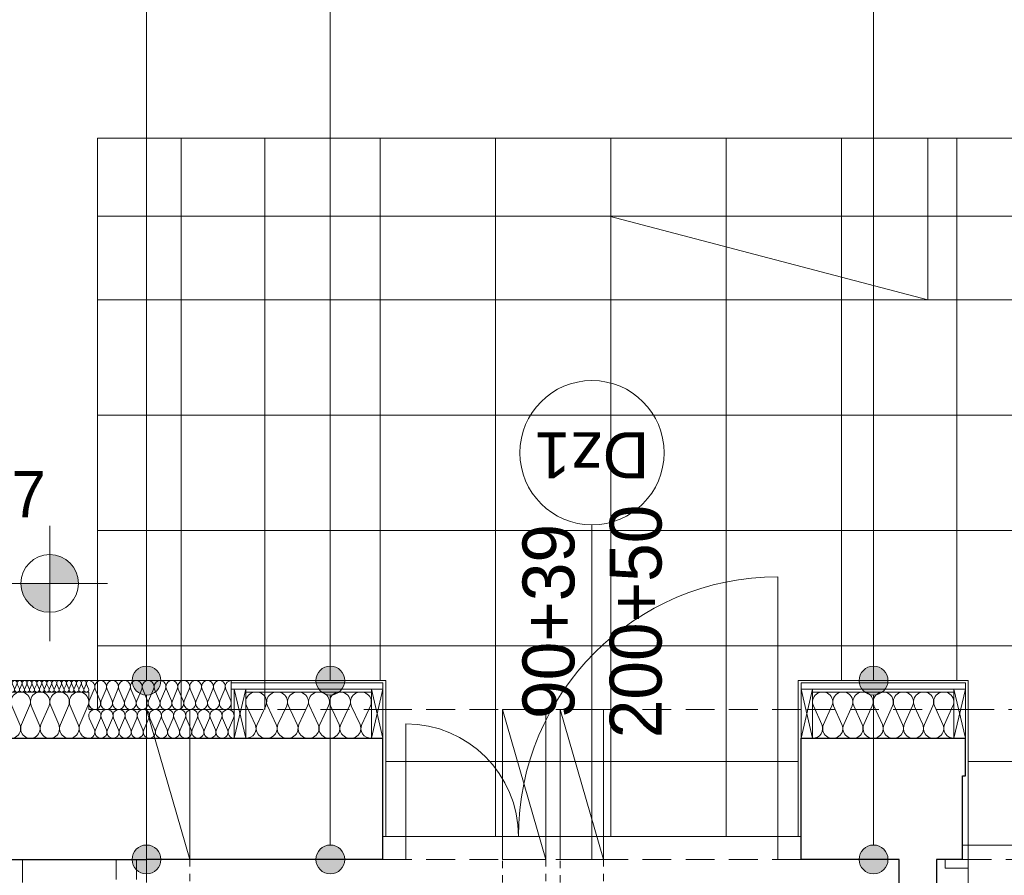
# Model space of a CAD drawing. Extents: x -438200 to -357500, y 15000 to 163871.
# Tile 31 of 148: x -420145 to -416730, y 36618 to 39584. Entities that reach past the tile are written whole.
import ezdxf

# ---------------------------------------------------------------- set-up
doc = ezdxf.new("R2010")
doc.units = 0
doc.header["$MEASUREMENT"] = 0
doc.linetypes.add('Hidden Line', pattern=[50, 25, -25])
doc.linetypes.add('Krawędzie ukryte', pattern=[150, 100, -50])
for name, color, linetype in [('#podkład', 252, 'Continuous'), ('Arch ocieplenie', 252, 'Continuous'), ('Arch opisy', 252, 'Continuous'), ('Inwent Izolacje', 252, 'Continuous'), ('INWENT RZĘDNE', 252, 'Continuous')]:
    doc.layers.add(name, color=color, linetype=linetype)
for name, color, linetype, lineweight in [('Arch drzwi_Nr_Pióra__10', 252, 'Continuous', 18), ('Arch ocieplenie_Nr_Pióra__44', 252, 'Continuous', 13), ('Arch ocieplenie_Nr_Pióra__9', 252, 'Continuous', 13), ('Arch opisy okien_Nr_Pióra__9', 252, 'Continuous', 13), ('Arch opisy_Nr_Pióra__21', 252, 'Continuous', 9), ('Arch opisy_Nr_Pióra__9', 252, 'Continuous', 13), ('Arch wykończenie_Nr_Pióra__3', 252, 'Continuous', 18), ('Arch wykończenie_Nr_Pióra__81', 252, 'Continuous', 9), ('Arch wykończenie_Nr_Pióra__9', 252, 'Continuous', 13), ('Inwent Izolacje_Nr_Pióra__2', 252, 'Continuous', 13), ('INWENT OPISY_Nr_Pióra__9', 252, 'Continuous', 13), ('INWENT RZĘDNE_Nr_Pióra__21', 252, 'Continuous', 9), ('INWENT. OKNA_Nr_Pióra__5', 252, 'Continuous', 13), ('INWENT.ŚCIANY_Nr_Pióra__1', 252, 'Continuous', 25), ('INWENT.ŚCIANY_Nr_Pióra__2', 252, 'Continuous', 13), ('INWENT.ŚCIANY_Nr_Pióra__21', 252, 'Continuous', 9), ('Istniejące kominy_Nr_Pióra__21', 252, 'Continuous', 9), ('Istniejące schody_Nr_Pióra__5', 252, 'Continuous', 13), ('Istniejące stropy_Nr_Pióra__5', 252, 'Continuous', 13)]:
    doc.layers.add(name, color=color, linetype=linetype, lineweight=lineweight)
doc.styles.add('GENERATED_STYLE_10', font='arial.ttf')
doc.styles.add('GENERATED_STYLE_2', font='txt')
doc.styles.add('GENERATED_STYLE_6', font='txt')

# ---------------------------------------------------------------- blocks, each defined once
blk = doc.blocks.new('Izolacja cieplna 14_21', base_point=(-419904.9, 37292.6))
at = {"layer": 'Arch ocieplenie_Nr_Pióra__9', "linetype": 'Continuous'}
for p, q in [((-420977.1, 37280.7), (-420984.2, 37264.5)), ((-420968.5, 37264.5), (-420975.7, 37280.7)), ((-420960, 37280.7), (-420967.1, 37264.5)), ((-420951.4, 37264.5), (-420958.5, 37280.7)), ((-420942.8, 37280.7), (-420949.9, 37264.5)), ((-420934.2, 37264.5), (-420941.4, 37280.7)), ((-420925.7, 37280.7), (-420932.8, 37264.5)), ((-420917.1, 37264.5), (-420924.2, 37280.7)), ((-420908.5, 37280.7), (-420915.7, 37264.5)), ((-420900, 37264.5), (-420907.1, 37280.7)), ((-420891.4, 37280.7), (-420898.5, 37264.5)), ((-420882.8, 37264.5), (-420889.9, 37280.7)), ((-420874.2, 37280.7), (-420881.4, 37264.5)), ((-420865.7, 37264.5), (-420872.8, 37280.7)), ((-420857.1, 37280.7), (-420864.2, 37264.5)), ((-420848.5, 37264.5), (-420855.7, 37280.7)), ((-420840, 37280.7), (-420847.1, 37264.5)), ((-420831.4, 37264.5), (-420838.5, 37280.7)), ((-420822.8, 37280.7), (-420829.9, 37264.5)), ((-420814.2, 37264.5), (-420821.4, 37280.7)), ((-420805.7, 37280.7), (-420812.8, 37264.5)), ((-420797.1, 37264.5), (-420804.2, 37280.7)), ((-420788.5, 37280.7), (-420795.7, 37264.5)), ((-420780, 37264.5), (-420787.1, 37280.7)), ((-420771.4, 37280.7), (-420778.5, 37264.5)), ((-420762.8, 37264.5), (-420769.9, 37280.7)), ((-420754.2, 37280.7), (-420761.4, 37264.5)), ((-420745.7, 37264.5), (-420752.8, 37280.7)), ((-420737.1, 37280.7), (-420744.2, 37264.5)), ((-420728.5, 37264.5), (-420735.7, 37280.7)), ((-420720, 37280.7), (-420727.1, 37264.5)), ((-420711.4, 37264.5), (-420718.5, 37280.7)), ((-420702.8, 37280.7), (-420709.9, 37264.5)), ((-420694.2, 37264.5), (-420701.4, 37280.7)), ((-420685.7, 37280.7), (-420692.8, 37264.5)), ((-420677.1, 37264.5), (-420684.2, 37280.7)), ((-420668.5, 37280.7), (-420675.7, 37264.5)), ((-420660, 37264.5), (-420667.1, 37280.7)), ((-420651.4, 37280.7), (-420658.5, 37264.5)), ((-420642.8, 37264.5), (-420649.9, 37280.7)), ((-420634.2, 37280.7), (-420641.4, 37264.5)), ((-420625.7, 37264.5), (-420632.8, 37280.7)), ((-420617.1, 37280.7), (-420624.2, 37264.5)), ((-420608.5, 37264.5), (-420615.7, 37280.7)), ((-420600, 37280.7), (-420607.1, 37264.5)), ((-420591.4, 37264.5), (-420598.5, 37280.7)), ((-420582.8, 37280.7), (-420589.9, 37264.5)), ((-420574.2, 37264.5), (-420581.4, 37280.7)), ((-420565.7, 37280.7), (-420572.8, 37264.5)), ((-420557.1, 37264.5), (-420564.2, 37280.7)), ((-420548.5, 37280.7), (-420555.7, 37264.5)), ((-420540, 37264.5), (-420547.1, 37280.7)), ((-420531.4, 37280.7), (-420538.5, 37264.5)), ((-420522.8, 37264.5), (-420529.9, 37280.7)), ((-420514.2, 37280.7), (-420521.4, 37264.5)), ((-420505.7, 37264.5), (-420512.8, 37280.7)), ((-420497.1, 37280.7), (-420504.2, 37264.5)), ((-420488.5, 37264.5), (-420495.7, 37280.7)), ((-420480, 37280.7), (-420487.1, 37264.5)), ((-420471.4, 37264.5), (-420478.5, 37280.7)), ((-420462.8, 37280.7), (-420469.9, 37264.5)), ((-420454.2, 37264.5), (-420461.4, 37280.7)), ((-420445.7, 37280.7), (-420452.8, 37264.5)), ((-420437.1, 37264.5), (-420444.2, 37280.7)), ((-420428.5, 37280.7), (-420435.7, 37264.5)), ((-420420, 37264.5), (-420427.1, 37280.7)), ((-420411.4, 37280.7), (-420418.5, 37264.5)), ((-420402.8, 37264.5), (-420409.9, 37280.7)), ((-420394.2, 37280.7), (-420401.4, 37264.5)), ((-420385.7, 37264.5), (-420392.8, 37280.7)), ((-420377.1, 37280.7), (-420384.2, 37264.5)), ((-420368.5, 37264.5), (-420375.7, 37280.7)), ((-420360, 37280.7), (-420367.1, 37264.5)), ((-420351.4, 37264.5), (-420358.5, 37280.7)), ((-420342.8, 37280.7), (-420349.9, 37264.5)), ((-420334.2, 37264.5), (-420341.4, 37280.7)), ((-420325.7, 37280.7), (-420332.8, 37264.5)), ((-420317.1, 37264.5), (-420324.2, 37280.7)), ((-420308.5, 37280.7), (-420315.7, 37264.5)), ((-420300, 37264.5), (-420307.1, 37280.7)), ((-420291.4, 37280.7), (-420298.5, 37264.5)), ((-420282.8, 37264.5), (-420289.9, 37280.7)), ((-420274.2, 37280.7), (-420281.4, 37264.5)), ((-420265.7, 37264.5), (-420272.8, 37280.7)), ((-420257.1, 37280.7), (-420264.2, 37264.5)), ((-420248.5, 37264.5), (-420255.7, 37280.7)), ((-420240, 37280.7), (-420247.1, 37264.5)), ((-420231.4, 37264.5), (-420238.5, 37280.7)), ((-420222.8, 37280.7), (-420229.9, 37264.5)), ((-420214.2, 37264.5), (-420221.4, 37280.7)), ((-420205.7, 37280.7), (-420212.8, 37264.5)), ((-420197.1, 37264.5), (-420204.2, 37280.7)), ((-420188.5, 37280.7), (-420195.7, 37264.5)), ((-420180, 37264.5), (-420187.1, 37280.7)), ((-420171.4, 37280.7), (-420178.5, 37264.5)), ((-420162.8, 37264.5), (-420169.9, 37280.7)), ((-420154.2, 37280.7), (-420161.4, 37264.5)), ((-420145.7, 37264.5), (-420152.8, 37280.7)), ((-420137.1, 37280.7), (-420144.2, 37264.5)), ((-420128.5, 37264.5), (-420135.7, 37280.7)), ((-420120, 37280.7), (-420127.1, 37264.5)), ((-420111.4, 37264.5), (-420118.5, 37280.7)), ((-420102.8, 37280.7), (-420109.9, 37264.5)), ((-420094.2, 37264.5), (-420101.4, 37280.7)), ((-420085.7, 37280.7), (-420092.8, 37264.5)), ((-420077.1, 37264.5), (-420084.2, 37280.7)), ((-420068.5, 37280.7), (-420075.7, 37264.5)), ((-420060, 37264.5), (-420067.1, 37280.7)), ((-420051.4, 37280.7), (-420058.5, 37264.5)), ((-420042.8, 37264.5), (-420049.9, 37280.7)), ((-420034.2, 37280.7), (-420041.4, 37264.5)), ((-420025.7, 37264.5), (-420032.8, 37280.7)), ((-420017.1, 37280.7), (-420024.2, 37264.5)), ((-420008.5, 37264.5), (-420015.7, 37280.7)), ((-420000, 37280.7), (-420007.1, 37264.5)), ((-419991.4, 37264.5), (-419998.5, 37280.7)), ((-419982.8, 37280.7), (-419989.9, 37264.5)), ((-419974.2, 37264.5), (-419981.4, 37280.7)), ((-419965.7, 37280.7), (-419972.8, 37264.5)), ((-419957.1, 37264.5), (-419964.2, 37280.7)), ((-419948.5, 37280.7), (-419955.7, 37264.5)), ((-419940, 37264.5), (-419947.1, 37280.7)), ((-419931.4, 37280.7), (-419938.5, 37264.5)), ((-419922.8, 37264.5), (-419929.9, 37280.7)), ((-419914.2, 37280.7), (-419921.4, 37264.5)), ((-419905.7, 37264.5), (-419912.8, 37280.7))]:
    blk.add_line(p, q, dxfattribs=at)
for centre, start_param, end_param in [((-420984.9, 37284.1), 2.7288, 4.712389), ((-420967.8, 37284.1), 2.7288, 6.695979), ((-420950.7, 37284.1), 2.7288, 6.695979), ((-420933.5, 37284.1), 2.7288, 6.695979), ((-420916.4, 37284.1), 2.7288, 6.695979), ((-420899.2, 37284.1), 2.7288, 6.695979), ((-420882.1, 37284.1), 2.7288, 6.695979), ((-420864.9, 37284.1), 2.7288, 6.695979), ((-420847.8, 37284.1), 2.7288, 6.695979), ((-420830.7, 37284.1), 2.7288, 6.695979), ((-420813.5, 37284.1), 2.7288, 6.695979), ((-420796.4, 37284.1), 2.7288, 6.695979), ((-420779.2, 37284.1), 2.7288, 6.695979), ((-420762.1, 37284.1), 2.7288, 6.695979), ((-420744.9, 37284.1), 2.7288, 6.695979), ((-420727.8, 37284.1), 2.7288, 6.695979), ((-420710.7, 37284.1), 2.7288, 6.695979), ((-420693.5, 37284.1), 2.7288, 6.695979), ((-420676.4, 37284.1), 2.7288, 6.695979), ((-420659.2, 37284.1), 2.7288, 6.695979), ((-420642.1, 37284.1), 2.7288, 6.695979), ((-420624.9, 37284.1), 2.7288, 6.695979), ((-420607.8, 37284.1), 2.7288, 6.695979), ((-420590.7, 37284.1), 2.7288, 6.695979), ((-420573.5, 37284.1), 2.7288, 6.695979), ((-420556.4, 37284.1), 2.7288, 6.695979), ((-420539.2, 37284.1), 2.7288, 6.695979), ((-420522.1, 37284.1), 2.7288, 6.695979), ((-420504.9, 37284.1), 2.7288, 6.695979), ((-420487.8, 37284.1), 2.7288, 6.695979), ((-420470.7, 37284.1), 2.7288, 6.695979), ((-420453.5, 37284.1), 2.7288, 6.695979), ((-420436.4, 37284.1), 2.7288, 6.695979), ((-420419.2, 37284.1), 2.7288, 6.695979), ((-420402.1, 37284.1), 2.7288, 6.695979), ((-420384.9, 37284.1), 2.7288, 6.695979), ((-420367.8, 37284.1), 2.7288, 6.695979), ((-420350.7, 37284.1), 2.7288, 6.695979), ((-420333.5, 37284.1), 2.7288, 6.695979), ((-420316.4, 37284.1), 2.7288, 6.695979), ((-420299.2, 37284.1), 2.7288, 6.695979), ((-420282.1, 37284.1), 2.7288, 6.695979), ((-420264.9, 37284.1), 2.7288, 6.695979), ((-420247.8, 37284.1), 2.7288, 6.695979), ((-420230.7, 37284.1), 2.7288, 6.695979), ((-420213.5, 37284.1), 2.7288, 6.695979), ((-420196.4, 37284.1), 2.7288, 6.695979), ((-420179.2, 37284.1), 2.7288, 6.695979), ((-420162.1, 37284.1), 2.7288, 6.695979), ((-420144.9, 37284.1), 2.7288, 6.695979), ((-420127.8, 37284.1), 2.7288, 6.695979), ((-420110.7, 37284.1), 2.7288, 6.695979), ((-420093.5, 37284.1), 2.7288, 6.695979), ((-420076.4, 37284.1), 2.7288, 6.695979), ((-420059.2, 37284.1), 2.7288, 6.695979), ((-420042.1, 37284.1), 2.7288, 6.695979), ((-420024.9, 37284.1), 2.7288, 6.695979), ((-420007.8, 37284.1), 2.7288, 6.695979), ((-419990.7, 37284.1), 2.7288, 6.695979), ((-419973.5, 37284.1), 2.7288, 6.695979), ((-419956.4, 37284.1), 2.7288, 6.695979), ((-419939.2, 37284.1), 2.7288, 6.695979), ((-419922.1, 37284.1), 2.7288, 6.695979), ((-419904.9, 37284.1), 4.712389, 6.695979), ((-420976.4, 37261.1), 5.870392, 9.837571), ((-420959.2, 37261.1), 5.870392, 9.837571), ((-420942.1, 37261.1), 5.870392, 9.837571), ((-420924.9, 37261.1), 5.870392, 9.837571), ((-420907.8, 37261.1), 5.870392, 9.837571), ((-420890.7, 37261.1), 5.870392, 9.837571), ((-420873.5, 37261.1), 5.870392, 9.837571), ((-420856.4, 37261.1), 5.870392, 9.837571), ((-420839.2, 37261.1), 5.870392, 9.837571), ((-420822.1, 37261.1), 5.870392, 9.837571), ((-420804.9, 37261.1), 5.870392, 9.837571), ((-420787.8, 37261.1), 5.870392, 9.837571), ((-420770.7, 37261.1), 5.870392, 9.837571), ((-420753.5, 37261.1), 5.870392, 9.837571), ((-420736.4, 37261.1), 5.870392, 9.837571), ((-420719.2, 37261.1), 5.870392, 9.837571), ((-420702.1, 37261.1), 5.870392, 9.837571), ((-420684.9, 37261.1), 5.870392, 9.837571), ((-420667.8, 37261.1), 5.870392, 9.837571), ((-420650.7, 37261.1), 5.870392, 9.837571), ((-420633.5, 37261.1), 5.870392, 9.837571), ((-420616.4, 37261.1), 5.870392, 9.837571), ((-420599.2, 37261.1), 5.870392, 9.837571), ((-420582.1, 37261.1), 5.870392, 9.837571), ((-420564.9, 37261.1), 5.870392, 9.837571), ((-420547.8, 37261.1), 5.870392, 9.837571), ((-420530.7, 37261.1), 5.870392, 9.837571), ((-420513.5, 37261.1), 5.870392, 9.837571), ((-420496.4, 37261.1), 5.870392, 9.837571), ((-420479.2, 37261.1), 5.870392, 9.837571), ((-420462.1, 37261.1), 5.870392, 9.837571), ((-420444.9, 37261.1), 5.870392, 9.837571), ((-420427.8, 37261.1), 5.870392, 9.837571), ((-420410.7, 37261.1), 5.870392, 9.837571), ((-420393.5, 37261.1), 5.870392, 9.837571), ((-420376.4, 37261.1), 5.870392, 9.837571), ((-420359.2, 37261.1), 5.870392, 9.837571), ((-420342.1, 37261.1), 5.870392, 9.837571), ((-420324.9, 37261.1), 5.870392, 9.837571), ((-420307.8, 37261.1), 5.870392, 9.837571), ((-420290.7, 37261.1), 5.870392, 9.837571), ((-420273.5, 37261.1), 5.870392, 9.837571), ((-420256.4, 37261.1), 5.870392, 9.837571), ((-420239.2, 37261.1), 5.870392, 9.837571), ((-420222.1, 37261.1), 5.870392, 9.837571), ((-420204.9, 37261.1), 5.870392, 9.837571), ((-420187.8, 37261.1), 5.870392, 9.837571), ((-420170.7, 37261.1), 5.870392, 9.837571), ((-420153.5, 37261.1), 5.870392, 9.837571), ((-420136.4, 37261.1), 5.870392, 9.837571), ((-420119.2, 37261.1), 5.870392, 9.837571), ((-420102.1, 37261.1), 5.870392, 9.837571), ((-420084.9, 37261.1), 5.870392, 9.837571), ((-420067.8, 37261.1), 5.870392, 9.837571), ((-420050.7, 37261.1), 5.870392, 9.837571), ((-420033.5, 37261.1), 5.870392, 9.837571), ((-420016.4, 37261.1), 5.870392, 9.837571), ((-419999.2, 37261.1), 5.870392, 9.837571), ((-419982.1, 37261.1), 5.870392, 9.837571), ((-419964.9, 37261.1), 5.870392, 9.837571), ((-419947.8, 37261.1), 5.870392, 9.837571), ((-419930.7, 37261.1), 5.870392, 9.837571), ((-419913.5, 37261.1), 5.870392, 9.837571)]:
    blk.add_ellipse(centre, major_axis=(-8.57, 0), ratio=0.992498, start_param=start_param, end_param=end_param, dxfattribs=at)
blk = doc.blocks.new('Izolacja cieplna 14_29', base_point=(-419410.9, 37292.6))
at = {"layer": 'Arch ocieplenie_Nr_Pióra__9', "linetype": 'Continuous'}
for p, q in [((-419886.1, 37262.8), (-419903.2, 37222.4)), ((-419865.5, 37222.4), (-419882.6, 37262.8)), ((-419844.9, 37262.8), (-419862, 37222.4)), ((-419824.3, 37222.4), (-419841.5, 37262.8)), ((-419803.8, 37262.8), (-419820.9, 37222.4)), ((-419783.2, 37222.4), (-419800.3, 37262.8)), ((-419762.6, 37262.8), (-419779.7, 37222.4)), ((-419742, 37222.4), (-419759.1, 37262.8)), ((-419721.4, 37262.8), (-419738.5, 37222.4)), ((-419700.8, 37222.4), (-419718, 37262.8)), ((-419680.2, 37262.8), (-419697.4, 37222.4)), ((-419659.7, 37222.4), (-419676.8, 37262.8)), ((-419639.1, 37262.8), (-419656.2, 37222.4)), ((-419618.5, 37222.4), (-419635.6, 37262.8)), ((-419597.9, 37262.8), (-419615, 37222.4)), ((-419577.3, 37222.4), (-419594.5, 37262.8)), ((-419556.7, 37262.8), (-419573.9, 37222.4)), ((-419536.2, 37222.4), (-419553.3, 37262.8)), ((-419515.6, 37262.8), (-419532.7, 37222.4)), ((-419495, 37222.4), (-419512.1, 37262.8)), ((-419474.4, 37262.8), (-419491.5, 37222.4)), ((-419453.8, 37222.4), (-419471, 37262.8)), ((-419433.2, 37262.8), (-419450.4, 37222.4)), ((-419412.7, 37222.4), (-419429.8, 37262.8))]:
    blk.add_line(p, q, dxfattribs=at)
for centre, start_param, end_param in [((-419904.9, 37271.3), 1.158004, 3.141593), ((-419863.8, 37271.3), 1.158004, 5.125183), ((-419822.6, 37271.3), 1.158004, 5.125183), ((-419781.4, 37271.3), 1.158004, 5.125183), ((-419740.3, 37271.3), 1.158004, 5.125183), ((-419699.1, 37271.3), 1.158004, 5.125183), ((-419657.9, 37271.3), 1.158004, 5.125183), ((-419616.8, 37271.3), 1.158004, 5.125183), ((-419575.6, 37271.3), 1.158004, 5.125183), ((-419534.4, 37271.3), 1.158004, 5.125183), ((-419493.3, 37271.3), 1.158004, 5.125183), ((-419452.1, 37271.3), 1.158004, 5.125183), ((-419410.9, 37271.3), 3.141593, 5.125182), ((-419884.4, 37213.9), 4.299595, 8.266775), ((-419843.2, 37213.9), 4.299595, 8.266775), ((-419802, 37213.9), 4.299595, 8.266775), ((-419760.9, 37213.9), 4.299595, 8.266775), ((-419719.7, 37213.9), 4.299595, 8.266775), ((-419678.5, 37213.9), 4.299595, 8.266775), ((-419637.4, 37213.9), 4.299595, 8.266775), ((-419596.2, 37213.9), 4.299595, 8.266775), ((-419555, 37213.9), 4.299595, 8.266775), ((-419513.8, 37213.9), 4.299595, 8.266775), ((-419472.7, 37213.9), 4.299595, 8.266775), ((-419431.5, 37213.9), 4.299595, 8.266775)]:
    blk.add_ellipse(centre, major_axis=(0, -21.3), ratio=0.967855, start_param=start_param, end_param=end_param, dxfattribs=at)
blk = doc.blocks.new('Izolacja cieplna 14_30', base_point=(-419360.9, 37092.6))
at = {"layer": 'Arch ocieplenie_Nr_Pióra__44', "linetype": 'Continuous'}
for p, q in [((-419357.9, 37204.9), (-419327.6, 37140.3)), ((-419321.5, 37140.3), (-419291.3, 37204.9)), ((-419285.2, 37204.9), (-419255, 37140.3)), ((-419248.9, 37140.3), (-419218.7, 37204.9)), ((-419212.5, 37204.9), (-419182.3, 37140.3)), ((-419176.2, 37140.3), (-419146, 37204.9)), ((-419139.9, 37204.9), (-419109.7, 37140.3)), ((-419103.6, 37140.3), (-419073.3, 37204.9)), ((-419067.2, 37204.9), (-419037, 37140.3)), ((-419030.9, 37140.3), (-419000.7, 37204.9)), ((-418994.6, 37204.9), (-418964.3, 37140.3)), ((-418958.2, 37140.3), (-418928, 37204.9))]:
    blk.add_line(p, q, dxfattribs=at)
for centre, start_param, end_param in [((-419324.6, 37218.6), 5.870392, 9.837571), ((-419251.9, 37218.6), 5.870392, 9.837571), ((-419179.3, 37218.6), 5.870392, 9.837571), ((-419106.6, 37218.6), 5.870392, 9.837571), ((-419033.9, 37218.6), 5.870392, 9.837571), ((-418961.3, 37218.6), 5.870392, 9.837571), ((-419360.9, 37126.6), 4.712389, 6.695979), ((-419288.3, 37126.6), 2.7288, 6.695979), ((-419215.6, 37126.6), 2.7288, 6.695979), ((-419142.9, 37126.6), 2.7288, 6.695979), ((-419070.3, 37126.6), 2.7288, 6.695979), ((-418997.6, 37126.6), 2.7288, 6.695979), ((-418924.9, 37126.6), 2.7288, 4.712389)]:
    blk.add_ellipse(centre, major_axis=(36.3, 0), ratio=0.936614, start_param=start_param, end_param=end_param, dxfattribs=at)
blk = doc.blocks.new('Izolacja cieplna 14_31', base_point=(-417394.9, 37092.6))
at = {"layer": 'Arch ocieplenie_Nr_Pióra__44', "linetype": 'Continuous'}
for p, q in [((-417392, 37204.9), (-417362.9, 37140.3)), ((-417357, 37140.3), (-417327.9, 37204.9)), ((-417322, 37204.9), (-417292.9, 37140.3)), ((-417287, 37140.3), (-417257.9, 37204.9)), ((-417252, 37204.9), (-417222.9, 37140.3)), ((-417217, 37140.3), (-417187.9, 37204.9)), ((-417182, 37204.9), (-417152.9, 37140.3)), ((-417147, 37140.3), (-417117.9, 37204.9)), ((-417112, 37204.9), (-417082.9, 37140.3)), ((-417077, 37140.3), (-417047.9, 37204.9)), ((-417042, 37204.9), (-417012.9, 37140.3)), ((-417007, 37140.3), (-416977.9, 37204.9)), ((-416972, 37204.9), (-416942.9, 37140.3)), ((-416937, 37140.3), (-416907.9, 37204.9))]:
    blk.add_line(p, q, dxfattribs=at)
for centre, start_param, end_param in [((-417359.9, 37218.6), 5.870392, 9.837571), ((-417289.9, 37218.6), 5.870392, 9.837571), ((-417219.9, 37218.6), 5.870392, 9.837571), ((-417149.9, 37218.6), 5.870392, 9.837571), ((-417079.9, 37218.6), 5.870392, 9.837571), ((-417009.9, 37218.6), 5.870392, 9.837571), ((-416939.9, 37218.6), 5.870392, 9.837571), ((-417394.9, 37126.6), 4.712389, 6.695979), ((-417324.9, 37126.6), 2.7288, 6.695979), ((-417254.9, 37126.6), 2.7288, 6.695979), ((-417184.9, 37126.6), 2.7288, 6.695979), ((-417114.9, 37126.6), 2.7288, 6.695979), ((-417044.9, 37126.6), 2.7288, 6.695979), ((-416974.9, 37126.6), 2.7288, 6.695979), ((-416904.9, 37126.6), 2.7288, 4.712389)]:
    blk.add_ellipse(centre, major_axis=(35, 0), ratio=0.97225, start_param=start_param, end_param=end_param, dxfattribs=at)
blk = doc.blocks.new('Izolacja cieplna 14_272', base_point=(-420984.9, 37092.6))
at = {"layer": 'Inwent Izolacje_Nr_Pióra__2', "linetype": 'Continuous'}
for p, q in [((-420982.1, 37204.9), (-420954, 37140.3)), ((-420948.4, 37140.3), (-420920.3, 37204.9)), ((-420914.6, 37204.9), (-420886.5, 37140.3)), ((-420880.9, 37140.3), (-420852.8, 37204.9)), ((-420847.1, 37204.9), (-420819, 37140.3)), ((-420813.4, 37140.3), (-420785.3, 37204.9)), ((-420779.6, 37204.9), (-420751.5, 37140.3)), ((-420745.9, 37140.3), (-420717.8, 37204.9)), ((-420712.1, 37204.9), (-420684, 37140.3)), ((-420678.4, 37140.3), (-420650.3, 37204.9)), ((-420644.6, 37204.9), (-420616.5, 37140.3)), ((-420610.9, 37140.3), (-420582.8, 37204.9)), ((-420577.1, 37204.9), (-420549, 37140.3)), ((-420543.4, 37140.3), (-420515.3, 37204.9)), ((-420509.6, 37204.9), (-420481.5, 37140.3)), ((-420475.9, 37140.3), (-420447.8, 37204.9)), ((-420442.1, 37204.9), (-420414, 37140.3)), ((-420408.4, 37140.3), (-420380.3, 37204.9)), ((-420374.6, 37204.9), (-420346.5, 37140.3)), ((-420340.9, 37140.3), (-420312.8, 37204.9)), ((-420307.1, 37204.9), (-420279, 37140.3)), ((-420273.4, 37140.3), (-420245.3, 37204.9)), ((-420239.6, 37204.9), (-420211.5, 37140.3)), ((-420205.9, 37140.3), (-420177.8, 37204.9)), ((-420172.1, 37204.9), (-420144, 37140.3)), ((-420138.4, 37140.3), (-420110.3, 37204.9)), ((-420104.6, 37204.9), (-420076.5, 37140.3)), ((-420070.9, 37140.3), (-420042.8, 37204.9)), ((-420037.1, 37204.9), (-420009, 37140.3)), ((-420003.4, 37140.3), (-419975.3, 37204.9)), ((-419969.6, 37204.9), (-419941.5, 37140.3)), ((-419935.9, 37140.3), (-419907.8, 37204.9))]:
    blk.add_line(p, q, dxfattribs=at)
for centre, start_param, end_param in [((-420951.2, 37218.6), 4.299595, 8.266775), ((-420883.7, 37218.6), 4.299595, 8.266775), ((-420816.2, 37218.6), 4.299595, 8.266775), ((-420748.7, 37218.6), 4.299595, 8.266775), ((-420681.2, 37218.6), 4.299595, 8.266775), ((-420613.7, 37218.6), 4.299595, 8.266775), ((-420546.2, 37218.6), 4.299595, 8.266775), ((-420478.7, 37218.6), 4.299595, 8.266775), ((-420411.2, 37218.6), 4.299595, 8.266775), ((-420343.7, 37218.6), 4.299595, 8.266775), ((-420276.2, 37218.6), 4.299595, 8.266775), ((-420208.7, 37218.6), 4.299595, 8.266775), ((-420141.2, 37218.6), 4.299595, 8.266775), ((-420073.7, 37218.6), 4.299595, 8.266775), ((-420006.2, 37218.6), 4.299595, 8.266775), ((-419938.7, 37218.6), 4.299595, 8.266775), ((-420984.9, 37126.6), 3.141593, 5.125182), ((-420917.4, 37126.6), 1.158004, 5.125183), ((-420849.9, 37126.6), 1.158004, 5.125183), ((-420782.4, 37126.6), 1.158004, 5.125183), ((-420714.9, 37126.6), 1.158004, 5.125183), ((-420647.4, 37126.6), 1.158004, 5.125183), ((-420579.9, 37126.6), 1.158004, 5.125183), ((-420512.4, 37126.6), 1.158004, 5.125183), ((-420444.9, 37126.6), 1.158004, 5.125183), ((-420377.4, 37126.6), 1.158004, 5.125183), ((-420309.9, 37126.6), 1.158004, 5.125183), ((-420242.4, 37126.6), 1.158004, 5.125183), ((-420174.9, 37126.6), 1.158004, 5.125183), ((-420107.4, 37126.6), 1.158004, 5.125183), ((-420039.9, 37126.6), 1.158004, 5.125183), ((-419972.4, 37126.6), 1.158004, 5.125183), ((-419904.9, 37126.6), 1.158004, 3.141593)]:
    blk.add_ellipse(centre, major_axis=(0, 34), ratio=0.991816, start_param=start_param, end_param=end_param, dxfattribs=at)
blk = doc.blocks.new('Izolacja cieplna 14_281', base_point=(-419904.9, 37092.6))
at = {"layer": 'Inwent Izolacje_Nr_Pióra__2', "linetype": 'Continuous'}
for p, q in [((-419903.2, 37162.8), (-419885.7, 37122.4)), ((-419882.2, 37122.4), (-419864.7, 37162.8)), ((-419861.2, 37162.8), (-419843.7, 37122.4)), ((-419840.2, 37122.4), (-419822.7, 37162.8)), ((-419819.2, 37162.8), (-419801.7, 37122.4)), ((-419798.2, 37122.4), (-419780.7, 37162.8)), ((-419777.2, 37162.8), (-419759.7, 37122.4)), ((-419756.2, 37122.4), (-419738.7, 37162.8)), ((-419735.2, 37162.8), (-419717.7, 37122.4)), ((-419714.2, 37122.4), (-419696.7, 37162.8)), ((-419693.2, 37162.8), (-419675.7, 37122.4)), ((-419672.2, 37122.4), (-419654.7, 37162.8)), ((-419651.2, 37162.8), (-419633.7, 37122.4)), ((-419630.2, 37122.4), (-419612.7, 37162.8)), ((-419609.2, 37162.8), (-419591.7, 37122.4)), ((-419588.2, 37122.4), (-419570.7, 37162.8)), ((-419567.2, 37162.8), (-419549.7, 37122.4)), ((-419546.2, 37122.4), (-419528.7, 37162.8)), ((-419525.2, 37162.8), (-419507.7, 37122.4)), ((-419504.2, 37122.4), (-419486.7, 37162.8)), ((-419483.2, 37162.8), (-419465.7, 37122.4)), ((-419462.2, 37122.4), (-419444.7, 37162.8)), ((-419441.2, 37162.8), (-419423.7, 37122.4)), ((-419420.2, 37122.4), (-419402.7, 37162.8))]:
    blk.add_line(p, q, dxfattribs=at)
for centre, start_param, end_param in [((-419883.9, 37171.3), 4.299595, 8.266775), ((-419841.9, 37171.3), 4.299595, 8.266775), ((-419799.9, 37171.3), 4.299595, 8.266775), ((-419757.9, 37171.3), 4.299595, 8.266775), ((-419715.9, 37171.3), 4.299595, 8.266775), ((-419673.9, 37171.3), 4.299595, 8.266775), ((-419631.9, 37171.3), 4.299595, 8.266775), ((-419589.9, 37171.3), 4.299595, 8.266775), ((-419547.9, 37171.3), 4.299595, 8.266775), ((-419505.9, 37171.3), 4.299595, 8.266775), ((-419463.9, 37171.3), 4.299595, 8.266775), ((-419421.9, 37171.3), 4.299595, 8.266775), ((-419904.9, 37113.9), 3.141593, 5.125182), ((-419862.9, 37113.9), 1.158004, 5.125183), ((-419820.9, 37113.9), 1.158004, 5.125183), ((-419778.9, 37113.9), 1.158004, 5.125183), ((-419736.9, 37113.9), 1.158004, 5.125183), ((-419694.9, 37113.9), 1.158004, 5.125183), ((-419652.9, 37113.9), 1.158004, 5.125183), ((-419610.9, 37113.9), 1.158004, 5.125183), ((-419568.9, 37113.9), 1.158004, 5.125183), ((-419526.9, 37113.9), 1.158004, 5.125183), ((-419484.9, 37113.9), 1.158004, 5.125183), ((-419442.9, 37113.9), 1.158004, 5.125183), ((-419400.9, 37113.9), 1.158004, 3.141593)]:
    blk.add_ellipse(centre, major_axis=(0, 21.3), ratio=0.987446, start_param=start_param, end_param=end_param, dxfattribs=at)
blk = doc.blocks.new('Koty wysokościowe_6', base_point=(-420040.4, 37629.4))
at = {"layer": 'INWENT RZĘDNE_Nr_Pióra__21', "linetype": 'Continuous'}
for points in [[(-420040.4, 37629.4), (-419940.4, 37629.4), (-419948, 37667.7), (-419969.7, 37700.1), (-420002.2, 37721.8), (-420040.4, 37729.4)], [(-420040.4, 37629.4), (-420140.4, 37629.4), (-420132.8, 37591.2), (-420111.1, 37558.7), (-420078.7, 37537), (-420040.4, 37529.4)]]:
    blk.add_hatch(color=256, dxfattribs=at).paths.add_polyline_path(points, flags=0)
for p, q in [((-420040.4, 37429.4), (-420040.4, 37829.4)), ((-420240.4, 37629.4), (-419840.4, 37629.4))]:
    blk.add_line(p, q, dxfattribs=at)
blk.add_circle((-420040.4, 37629.4), 100, dxfattribs=at)
at = {"layer": 'INWENT RZĘDNE_Nr_Pióra__21', "insert": (-420541.9, 37829.4), "char_height": 160, "attachment_point": 7, "style": 'GENERATED_STYLE_2'}
blk.add_mtext('{-0,57}', dxfattribs=at)
blk = doc.blocks.new('Linia_56', base_point=(-419067.4, 36672.6))
at = {"layer": 'Arch opisy_Nr_Pióra__21', "linetype": 'Continuous'}
for points in [[(-419017.4, 37292.6), (-419021.2, 37311.7), (-419032.1, 37328), (-419048.3, 37338.8), (-419067.4, 37342.6), (-419086.6, 37338.8), (-419102.8, 37328), (-419113.6, 37311.7), (-419117.4, 37292.6), (-419113.6, 37273.5), (-419102.8, 37257.3), (-419086.6, 37246.4), (-419067.4, 37242.6), (-419048.3, 37246.4), (-419032.1, 37257.3), (-419021.2, 37273.5)], [(-419017.4, 36672.6), (-419021.2, 36691.7), (-419032.1, 36708), (-419048.3, 36718.8), (-419067.4, 36722.6), (-419086.6, 36718.8), (-419102.8, 36708), (-419113.6, 36691.7), (-419117.4, 36672.6), (-419113.6, 36653.5), (-419102.8, 36637.3), (-419086.6, 36626.4), (-419067.4, 36622.6), (-419048.3, 36626.4), (-419032.1, 36637.3), (-419021.2, 36653.5)]]:
    blk.add_hatch(color=256, dxfattribs=at).paths.add_polyline_path(points, flags=0)
blk.add_line((-419067.4, 36722.6), (-419067.4, 37242.6), dxfattribs=at)
for centre in [(-419067.4, 37292.6), (-419067.4, 36672.6)]:
    blk.add_circle(centre, 50, dxfattribs=at)
blk = doc.blocks.new('Linia_57', base_point=(-419067.4, 37292.6))
at = {"layer": 'Arch opisy_Nr_Pióra__21', "linetype": 'Continuous'}
blk.add_line((-419067.4, 37292.6), (-419067.4, 39802.4), dxfattribs=at)
blk.add_circle((-419067.4, 40102.4), 300, dxfattribs=at)
blk = doc.blocks.new('Linia_58', base_point=(-417183.4, 36672.6))
at = {"layer": 'Arch opisy_Nr_Pióra__21', "linetype": 'Continuous'}
for points in [[(-417133.4, 37292.6), (-417137.2, 37311.7), (-417148, 37328), (-417164.2, 37338.8), (-417183.4, 37342.6), (-417202.5, 37338.8), (-417218.7, 37328), (-417229.6, 37311.7), (-417233.4, 37292.6), (-417229.6, 37273.5), (-417218.7, 37257.3), (-417202.5, 37246.4), (-417183.4, 37242.6), (-417164.2, 37246.4), (-417148, 37257.3), (-417137.2, 37273.5)], [(-417133.4, 36672.6), (-417137.2, 36691.7), (-417148, 36708), (-417164.2, 36718.8), (-417183.4, 36722.6), (-417202.5, 36718.8), (-417218.7, 36708), (-417229.6, 36691.7), (-417233.4, 36672.6), (-417229.6, 36653.5), (-417218.7, 36637.3), (-417202.5, 36626.4), (-417183.4, 36622.6), (-417164.2, 36626.4), (-417148, 36637.3), (-417137.2, 36653.5)]]:
    blk.add_hatch(color=256, dxfattribs=at).paths.add_polyline_path(points, flags=0)
blk.add_line((-417183.4, 36722.6), (-417183.4, 37242.6), dxfattribs=at)
for centre in [(-417183.4, 37292.6), (-417183.4, 36672.6)]:
    blk.add_circle(centre, 50, dxfattribs=at)
blk = doc.blocks.new('Linia_59', base_point=(-417183.4, 37292.6))
at = {"layer": 'Arch opisy_Nr_Pióra__21', "linetype": 'Continuous'}
blk.add_line((-417183.4, 37292.6), (-417183.4, 39802.4), dxfattribs=at)
blk.add_circle((-417183.4, 40102.4), 300, dxfattribs=at)
blk = doc.blocks.new('Linia_66', base_point=(-419704.9, 36672.6))
at = {"layer": 'Arch opisy_Nr_Pióra__21', "linetype": 'Continuous'}
for points in [[(-419654.9, 37292.6), (-419658.8, 37311.7), (-419669.6, 37328), (-419685.8, 37338.8), (-419704.9, 37342.6), (-419724.1, 37338.8), (-419740.3, 37328), (-419751.1, 37311.7), (-419754.9, 37292.6), (-419751.1, 37273.5), (-419740.3, 37257.3), (-419724.1, 37246.4), (-419704.9, 37242.6), (-419685.8, 37246.4), (-419669.6, 37257.3), (-419658.8, 37273.5)], [(-419654.9, 36672.6), (-419658.8, 36691.7), (-419669.6, 36708), (-419685.8, 36718.8), (-419704.9, 36722.6), (-419724.1, 36718.8), (-419740.3, 36708), (-419751.1, 36691.7), (-419754.9, 36672.6), (-419751.1, 36653.5), (-419740.3, 36637.3), (-419724.1, 36626.4), (-419704.9, 36622.6), (-419685.8, 36626.4), (-419669.6, 36637.3), (-419658.8, 36653.5)]]:
    blk.add_hatch(color=256, dxfattribs=at).paths.add_polyline_path(points, flags=0)
blk.add_line((-419704.9, 36722.6), (-419704.9, 37242.6), dxfattribs=at)
for centre in [(-419704.9, 37292.6), (-419704.9, 36672.6)]:
    blk.add_circle(centre, 50, dxfattribs=at)
blk = doc.blocks.new('Linia_67', base_point=(-419704.9, 37292.6))
at = {"layer": 'Arch opisy_Nr_Pióra__21', "linetype": 'Continuous'}
blk.add_line((-419704.9, 37292.6), (-419704.9, 39802.4), dxfattribs=at)
blk.add_circle((-419704.9, 40102.4), 300, dxfattribs=at)
blk = doc.blocks.new('parter')
at = {"layer": 'Arch drzwi_Nr_Pióra__10', "color": 252, "linetype": 'Continuous'}
for p, q in [((-417514.9, 36752.6), (-417514.9, 37652.6)), ((-418804.9, 37142.6), (-418804.9, 36752.6)), ((-418804.9, 36752.6), (-418884.9, 36752.6)), ((-418804.9, 36752.6), (-418804.9, 36672.6)), ((-417434.9, 36752.6), (-417514.9, 36752.6)), ((-417514.9, 36752.6), (-417514.9, 36672.6)), ((-416854.9, 36722.6), (-416874.9, 36722.6)), ((-416854.9, 36642.6), (-416854.9, 36722.6)), ((-418804.9, 36672.6), (-418884.9, 36672.6)), ((-417434.9, 36672.6), (-417514.9, 36672.6)), ((-416934.9, 36642.6), (-416934.9, 36672.6)), ((-416934.9, 36642.6), (-416854.9, 36642.6)), ((-416854.9, 36642.6), (-416854.9, 35742.6))]:
    blk.add_line(p, q, dxfattribs=at)
for centre, radius, start, end in [((-417514.9, 36752.6), 900, 90, 180), ((-418804.9, 36752.6), 390, 0, 90), ((-416854.9, 36642.6), 900, 270, 0)]:
    blk.add_arc(centre, radius, start, end, dxfattribs=at)
at = {"layer": 'Arch opisy_Nr_Pióra__9', "color": 252, "linetype": 'Continuous'}
blk.add_line((-418159.9, 37832.6), (-418159.9, 36672.6), dxfattribs=at)
blk.add_circle((-418159.9, 38082.6), 250, dxfattribs=at)
at = {"layer": 'Arch wykończenie_Nr_Pióra__3', "color": 252, "linetype": 'Continuous'}
for p, q in [((-419410.9, 37292.6), (-421104.9, 37292.6)), ((-419410.9, 37292.6), (-419410.9, 37192.6)), ((-419410.9, 37192.6), (-419400.9, 37192.6)), ((-419400.9, 37192.6), (-419400.9, 37092.6))]:
    blk.add_line(p, q, dxfattribs=at)
at = {"layer": 'Arch wykończenie_Nr_Pióra__81', "color": 252, "linetype": 'Continuous'}
for p, q in [((-419584.9, 38902.6), (-419584.9, 39172.6)), ((-419294.9, 38612.6), (-419294.9, 39172.6)), ((-418894.9, 39172.6), (-418894.9, 37292.6)), ((-418494.9, 39172.6), (-418494.9, 36752.6)), ((-418094.9, 39172.6), (-418094.9, 36752.6)), ((-417694.9, 39172.6), (-417694.9, 36752.6)), ((-417294.9, 39172.6), (-417294.9, 37292.6)), ((-416894.9, 39172.6), (-416894.9, 37292.6)), ((-419584.9, 38902.6), (-419874.9, 38902.6)), ((-419294.9, 38612.6), (-419874.9, 38612.6)), ((-414384.9, 38212.6), (-419874.9, 38212.6)), ((-414384.9, 37812.6), (-419874.9, 37812.6)), ((-415354.9, 37412.6), (-419874.9, 37412.6)), ((-417444.9, 37012.6), (-418874.9, 37012.6)), ((-415954.9, 37012.6), (-416854.9, 37012.6)), ((-418804.9, 36752.6), (-417514.9, 36752.6)), ((-416854.9, 36722.6), (-415954.9, 36722.6))]:
    blk.add_line(p, q, dxfattribs=at)
at = {"layer": 'Arch wykończenie_Nr_Pióra__9', "color": 252, "linetype": 'Continuous'}
for p, q in [((-419410.9, 37292.6), (-418874.9, 37292.6)), ((-418874.9, 37292.6), (-418874.9, 36752.6)), ((-417444.9, 37292.6), (-417444.9, 36752.6)), ((-416854.9, 37292.6), (-417444.9, 37292.6)), ((-416854.9, 37292.6), (-416854.9, 36722.6)), ((-419410.9, 37284.6), (-418884.9, 37284.6)), ((-419410.9, 37262.6), (-418884.9, 37262.6)), ((-419400.9, 37262.6), (-419400.9, 37092.6)), ((-419360.9, 37262.6), (-419400.9, 37262.6)), ((-419360.9, 37092.6), (-419400.9, 37262.6)), ((-419400.9, 37092.6), (-419360.9, 37262.6)), ((-419360.9, 37092.6), (-419360.9, 37262.6)), ((-418924.9, 37262.6), (-418924.9, 37092.6)), ((-418884.9, 37262.6), (-418924.9, 37262.6)), ((-418884.9, 37092.6), (-418924.9, 37262.6)), ((-418924.9, 37092.6), (-418884.9, 37262.6)), ((-418884.9, 37284.6), (-418884.9, 37262.6)), ((-418884.9, 37092.6), (-418884.9, 37262.6)), ((-416864.9, 37284.6), (-417434.9, 37284.6)), ((-417434.9, 37284.6), (-417434.9, 37092.6)), ((-416864.9, 37262.6), (-417434.9, 37262.6)), ((-417434.9, 37092.6), (-417434.9, 37262.6)), ((-417434.9, 37262.6), (-417394.9, 37262.6)), ((-417434.9, 37092.6), (-417394.9, 37262.6)), ((-417394.9, 37092.6), (-417434.9, 37262.6)), ((-417394.9, 37262.6), (-417394.9, 37092.6)), ((-416904.9, 37092.6), (-416904.9, 37262.6)), ((-416904.9, 37262.6), (-416864.9, 37262.6)), ((-416904.9, 37092.6), (-416864.9, 37262.6)), ((-416864.9, 37092.6), (-416904.9, 37262.6)), ((-416864.9, 37284.6), (-416864.9, 37092.6)), ((-416864.9, 37262.6), (-416864.9, 37092.6)), ((-419360.9, 37252.6), (-418924.9, 37252.6)), ((-416904.9, 37252.6), (-417394.9, 37252.6)), ((-419400.9, 37092.6), (-419360.9, 37092.6)), ((-418924.9, 37092.6), (-418884.9, 37092.6)), ((-417394.9, 37092.6), (-417434.9, 37092.6)), ((-416864.9, 37092.6), (-416904.9, 37092.6))]:
    blk.add_line(p, q, dxfattribs=at)
at = {"layer": 'INWENT. OKNA_Nr_Pióra__5', "color": 252, "linetype": 'Continuous'}
for p, q in [((-419809.9, 36672.6), (-419739.9, 36672.6)), ((-419809.9, 36602.6), (-419809.9, 36672.6)), ((-419739.9, 36602.6), (-419739.9, 36672.6))]:
    blk.add_line(p, q, dxfattribs=at)
at = {"layer": 'INWENT.ŚCIANY_Nr_Pióra__1', "color": 252, "linetype": 'Continuous'}
for p, q in [((-421044.9, 37092.6), (-418884.9, 37092.6)), ((-418884.9, 36672.6), (-418884.9, 37092.6)), ((-417434.9, 36672.6), (-417434.9, 37092.6)), ((-417434.9, 37092.6), (-416864.9, 37092.6)), ((-416864.9, 36962.6), (-416864.9, 37092.6)), ((-416874.9, 36672.6), (-416874.9, 36962.6)), ((-416874.9, 36962.6), (-416864.9, 36962.6)), ((-421044.9, 36672.6), (-420134.9, 36672.6)), ((-420134.9, 36672.6), (-419704.9, 36672.6)), ((-418884.9, 36672.6), (-419704.9, 36672.6)), ((-417094.9, 36672.6), (-417434.9, 36672.6)), ((-417094.9, 34792.6), (-417094.9, 36672.6)), ((-416874.9, 36672.6), (-416964.9, 36672.6)), ((-416964.9, 36672.6), (-416964.9, 34802.6))]:
    blk.add_line(p, q, dxfattribs=at)
at = {"layer": 'INWENT.ŚCIANY_Nr_Pióra__2', "color": 252, "linetype": 'Continuous'}
for p, q in [((-420984.9, 37252.6), (-419904.9, 37252.6)), ((-419904.9, 37252.6), (-419904.9, 37192.6)), ((-419904.9, 37192.6), (-419410.9, 37192.6))]:
    blk.add_line(p, q, dxfattribs=at)
at = {"layer": 'INWENT.ŚCIANY_Nr_Pióra__2', "color": 252, "linetype": 'Krawędzie ukryte'}
for p, q in [((-419400.9, 37192.6), (-418884.9, 37192.6)), ((-416864.9, 37192.6), (-417434.9, 37192.6)), ((-417434.9, 37092.6), (-417434.9, 37192.6)), ((-416864.9, 37092.6), (-416864.9, 37192.6)), ((-416864.9, 37192.6), (-416274.9, 37192.6))]:
    blk.add_line(p, q, dxfattribs=at)
at = {"layer": 'INWENT.ŚCIANY_Nr_Pióra__21', "color": 252, "linetype": 'Krawędzie ukryte'}
for p, q in [((-418884.9, 37192.6), (-417434.9, 37192.6)), ((-418884.9, 36672.6), (-417434.9, 36672.6)), ((-416874.9, 36672.6), (-415934.9, 36672.6))]:
    blk.add_line(p, q, dxfattribs=at)
at = {"layer": 'Istniejące kominy_Nr_Pióra__21', "color": 252, "linetype": 'Continuous'}
for p, q in [((-419704.9, 37192.6), (-419554.9, 37192.6)), ((-419704.9, 36672.6), (-419704.9, 37192.6)), ((-419704.9, 37192.6), (-419554.9, 36672.6)), ((-419554.9, 37192.6), (-419554.9, 36672.6)), ((-418469.9, 37192.6), (-418319.9, 37192.6)), ((-418469.9, 36672.6), (-418469.9, 37192.6)), ((-418469.9, 37192.6), (-418319.9, 36672.6)), ((-418319.9, 37192.6), (-418319.9, 36672.6)), ((-418269.9, 37192.6), (-418119.9, 37192.6)), ((-418269.9, 36672.6), (-418269.9, 37192.6)), ((-418269.9, 37192.6), (-418119.9, 36672.6)), ((-418119.9, 37192.6), (-418119.9, 36672.6)), ((-419554.9, 36672.6), (-419704.9, 36672.6)), ((-418319.9, 36672.6), (-418469.9, 36672.6)), ((-418119.9, 36672.6), (-418269.9, 36672.6))]:
    blk.add_line(p, q, dxfattribs=at)
at = {"layer": 'Istniejące kominy_Nr_Pióra__21', "color": 252, "linetype": 'Hidden Line'}
for p, q in [((-419704.9, 34792.6), (-419704.9, 36672.6)), ((-419554.9, 36672.6), (-419554.9, 34792.6)), ((-418469.9, 34792.6), (-418469.9, 36672.6)), ((-418319.9, 36672.6), (-418319.9, 34792.6)), ((-418269.9, 34792.6), (-418269.9, 36672.6)), ((-418119.9, 36672.6), (-418119.9, 34792.6))]:
    blk.add_line(p, q, dxfattribs=at)
at = {"layer": 'Istniejące schody_Nr_Pióra__5', "color": 252, "linetype": 'Continuous'}
for p, q in [((-419874.9, 39172.6), (-419874.9, 37192.6)), ((-414694.9, 39172.6), (-419874.9, 39172.6)), ((-416994.9, 39172.6), (-416994.9, 38612.6)), ((-419584.9, 38902.6), (-419584.9, 37192.6)), ((-414694.9, 38902.6), (-419584.9, 38902.6)), ((-416994.9, 38612.6), (-418099.9, 38902.6)), ((-414694.9, 38612.6), (-419294.9, 38612.6)), ((-419294.9, 38612.6), (-419294.9, 37192.6))]:
    blk.add_line(p, q, dxfattribs=at)
at = {"layer": 'Istniejące stropy_Nr_Pióra__5', "color": 252, "linetype": 'Krawędzie ukryte'}
for p, q in [((-420134.9, 34792.6), (-420134.9, 36672.6)), ((-419704.9, 34792.6), (-419704.9, 36672.6))]:
    blk.add_line(p, q, dxfattribs=at)
at = {"layer": 'Arch ocieplenie', "color": 252, "linetype": 'Continuous', "lineweight": 13}
for name, p in [('Izolacja cieplna 14_21', (-419904.9, 37292.6)), ('Izolacja cieplna 14_29', (-419410.9, 37292.6)), ('Izolacja cieplna 14_30', (-419360.9, 37092.6)), ('Izolacja cieplna 14_31', (-417394.9, 37092.6))]:
    blk.add_blockref(name, p, dxfattribs=at)
at = {"layer": 'Arch opisy', "color": 252, "linetype": 'Continuous'}
for name, p in [('Linia_67', (-419704.9, 37292.6)), ('Linia_57', (-419067.4, 37292.6)), ('Linia_59', (-417183.4, 37292.6)), ('Linia_66', (-419704.9, 36672.6)), ('Linia_56', (-419067.4, 36672.6)), ('Linia_58', (-417183.4, 36672.6))]:
    blk.add_blockref(name, p, dxfattribs=at)
at = {"layer": 'Inwent Izolacje', "color": 252, "linetype": 'Continuous', "lineweight": 13}
for name, p in [('Izolacja cieplna 14_272', (-420984.9, 37092.6)), ('Izolacja cieplna 14_281', (-419904.9, 37092.6))]:
    blk.add_blockref(name, p, dxfattribs=at)
at = {"layer": 'INWENT RZĘDNE', "color": 252}
blk.add_blockref('Koty wysokościowe_6', (-420040.4, 37629.4), dxfattribs=at)
at = {"layer": 'Arch opisy okien_Nr_Pióra__9', "color": 252, "linetype": 'Continuous', "insert": (-418159.9, 37993.5), "char_height": 160, "attachment_point": 2, "rotation": 180, "style": 'GENERATED_STYLE_10'}
blk.add_mtext('{Dz1}', dxfattribs=at)
at = {"layer": 'INWENT OPISY_Nr_Pióra__9', "color": 252, "linetype": 'Continuous', "insert": (-418400.8, 37497.6), "char_height": 180, "width": 1346.334, "attachment_point": 2, "rotation": 90, "line_spacing_factor": 1.007146, "style": 'GENERATED_STYLE_6'}
blk.add_mtext('{90+39\\P200+50}', dxfattribs=at)

msp = doc.modelspace()

# ---------------------------------------------------------------- block references
at = {"layer": '#podkład', "color": 3, "lineweight": 50}
msp.add_blockref('parter', (0, 0), dxfattribs=at)

doc.saveas('drawing.dxf')
